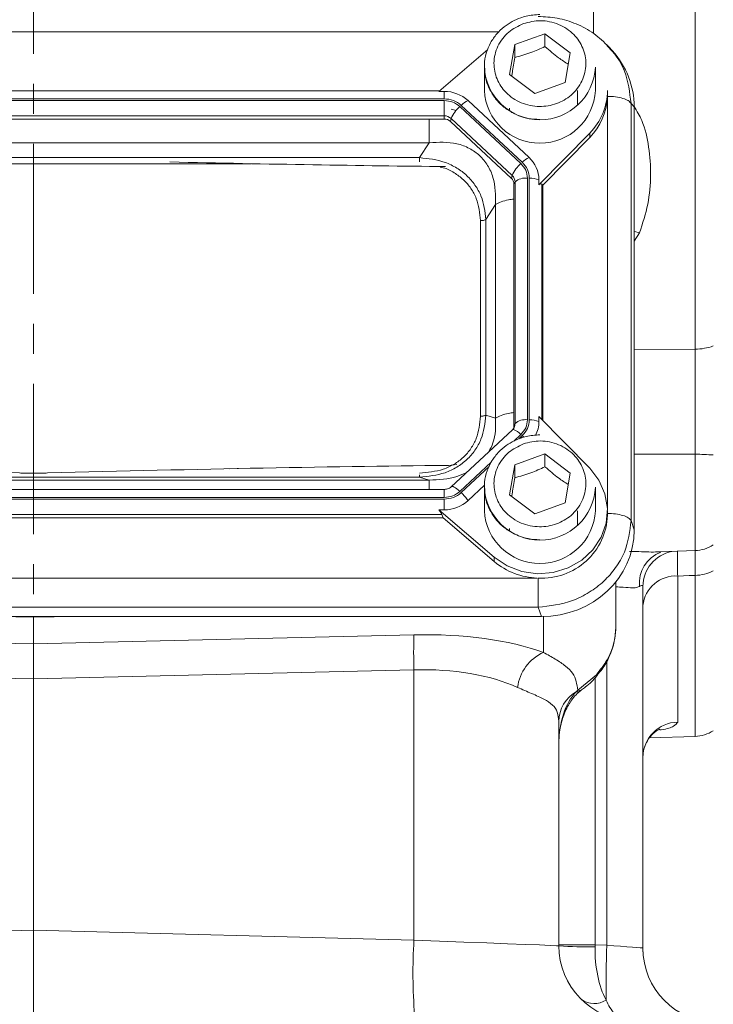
# Model space of a CAD drawing. Header units: inches. Extents: x 0.3 to 33.9, y 0.2 to 21.6.
# Tile 8 of 26: x 22.9 to 25.2, y 6.6 to 9.8. Entities that reach past the tile are written whole.
import ezdxf

# ---------------------------------------------------------------- set-up
doc = ezdxf.new("R2010")
doc.units = ezdxf.units.IN
doc.header["$MEASUREMENT"] = 0
doc.linetypes.add('CENTERX2', pattern=[0.8, 0.5, -0.1, 0.1, -0.1])
doc.layers.add('SLD-0', color=7, linetype='Continuous', lineweight=15)
doc.styles.add('SLDTEXTSTYLE0', font='TXT', dxfattribs={"width": 0.75})
doc.dimstyles.new('SLDDIMSTYLE0', dxfattribs={"dimtxt": 0.25, "dimasz": 0.13, "dimexe": 0, "dimexo": 0.0625, "dimgap": 0.0625, "dimtad": 0, "dimtih": 1, "dimtoh": 1, "dimrnd": 1e-09, "dimzin": 12, "dimdsep": 46, "dimtxsty": 'SLDTEXTSTYLE0', "dimsah": 1, "dimcen": 0.09, "dimadec": 0, "dimazin": 3, "dimtfac": 1, "dimtofl": 0, "dimtmove": 0, "dimatfit": 3, "dimfxl": 1, "dimfrac": 2, "dimtolj": 1, "dimtzin": 12, "dimarcsym": 0})

# ---------------------------------------------------------------- blocks, each defined once
blk = doc.blocks.new('_D_10')
at = {"layer": 'SLD-0'}
for p, q in [((23.0055, 13.5316), (31.06, 13.5316)), ((30.935, 13.5316), (30.935, 10.1526)), ((30.3636, 9.7786), (30.3128, 9.7786)), ((30.3128, 9.7786), (30.3128, 9.3817)), ((31.5065, 9.7786), (31.5573, 9.7786)), ((31.5573, 9.7786), (31.5573, 9.3817)), ((30.3128, 9.3817), (30.3636, 9.3817)), ((31.5573, 9.3817), (31.5065, 9.3817)), ((30.935, 5.952), (30.935, 9.3309)), ((26.5026, 5.952), (31.06, 5.952))]:
    blk.add_line(p, q, dxfattribs=at)
for points in [[(30.935, 13.5316), (30.915, 13.4016), (30.955, 13.4016)], [(30.935, 5.952), (30.955, 6.082), (30.915, 6.082)]]:
    blk.add_solid(points, dxfattribs=at)
at = {"layer": 'SLD-0', "char_height": 0.25, "attachment_point": 1, "style": 'SLDTEXTSTYLE0'}
for s, insert in [('7.58', (30.5102, 10.1516, -1.544)), ('192.52', (30.4271, 9.704, -1.544))]:
    blk.add_mtext(s, dxfattribs=dict(at, insert=insert))

msp = doc.modelspace()

# ---------------------------------------------------------------- linework, layer by layer
at = {"color": 7, "linetype": 'Continuous', "lineweight": 15}
for p, q in [((25.1597, 8.7387), (25.1597, 12.1645)), ((24.5586, 9.7538), (24.6594, 9.79)), ((24.6594, 9.79), (24.7434, 9.7265)), ((24.6594, 9.79), (24.6594, 9.747)), ((24.5417, 9.6542), (24.5586, 9.7538)), ((24.5586, 9.7108), (24.5586, 9.7538)), ((24.8708, 9.7453), (24.8658, 9.7511)), ((24.8833, 9.7338), (24.8719, 9.7463)), ((24.4692, 9.7374), (24.3059, 9.5977)), ((24.7434, 9.7265), (24.7265, 9.6269)), ((24.4575, 9.6789), (24.4575, 9.6008)), ((24.8275, 9.6008), (24.8275, 9.6789)), ((24.6256, 9.5908), (24.5417, 9.6542)), ((24.7265, 9.6269), (24.6256, 9.5908)), ((24.3086, 9.6), (21.6015, 9.6)), ((24.3059, 9.5977), (24.3238, 9.5977)), ((24.3238, 9.5977), (24.3238, 9.5731)), ((24.7675, 9.5516), (24.7675, 9.6008)), ((24.8675, 9.5865), (24.8675, 9.6008)), ((24.8675, 9.5812), (24.8675, 9.5865)), ((24.3238, 9.5731), (21.5863, 9.5731)), ((24.3238, 9.5674), (21.5863, 9.5674)), ((24.3238, 9.5163), (24.3238, 9.5674)), ((24.5793, 9.3574), (24.376, 9.5471)), ((24.5837, 9.3614), (24.3804, 9.5512)), ((24.6064, 9.3773), (24.4031, 9.567)), ((24.9461, 8.1676), (24.9461, 9.5575)), ((24.9565, 9.5461), (24.9461, 9.5575)), ((24.3238, 9.5163), (21.5863, 9.5163)), ((24.3238, 9.5057), (24.3238, 9.5163)), ((24.3632, 9.5335), (24.3474, 9.5386)), ((24.541, 9.5417), (24.5413, 9.5343)), ((24.9565, 8.1368), (24.9565, 9.5461)), ((24.3238, 9.5057), (21.5863, 9.5057)), ((24.3443, 9.4978), (24.3468, 9.5074)), ((24.5475, 9.308), (24.3443, 9.4978)), ((24.5501, 9.3176), (24.3468, 9.5074)), ((24.6393, 9.2865), (24.8084, 9.4589)), ((24.8084, 9.4589), (24.8084, 9.4445)), ((24.2736, 9.4267), (21.6365, 9.4267)), ((24.2416, 9.3769), (24.2736, 9.4267)), ((24.652, 9.2852), (24.8084, 9.4445)), ((24.2416, 9.3769), (21.6685, 9.3769)), ((24.5475, 9.308), (24.5501, 9.3176)), ((24.556, 9.2888), (24.5596, 9.2961)), ((24.556, 8.4837), (24.556, 9.2888)), ((24.5596, 8.491), (24.5596, 9.2961)), ((24.601, 8.5034), (24.601, 9.3086)), ((24.6071, 8.5034), (24.6071, 9.3086)), ((24.6393, 9.2865), (24.6393, 9.3032)), ((24.652, 9.2852), (24.6485, 9.2888)), ((24.652, 8.5017), (24.652, 9.2852)), ((24.4624, 9.1707), (24.4945, 9.2205)), ((24.4945, 8.509), (24.4945, 9.2205)), ((24.4442, 8.5153), (24.4442, 9.167)), ((24.4624, 8.519), (24.4624, 9.1707)), ((24.4624, 8.519), (24.4945, 8.509)), ((24.6393, 8.5147), (24.6393, 8.498)), ((24.8084, 8.3423), (24.6393, 8.5147)), ((24.5507, 8.4702), (24.3474, 8.2805)), ((24.5566, 8.4781), (24.5542, 8.471)), ((24.556, 8.4837), (24.5596, 8.491)), ((24.5565, 8.4779), (24.556, 8.477)), ((24.5586, 8.3535), (24.6594, 8.3896)), ((24.6594, 8.3896), (24.7434, 8.3261)), ((24.6594, 8.3896), (24.6594, 8.3466)), ((23.6382, 8.341), (23.6095, 8.3404)), ((24.3653, 8.3546), (24.338, 8.3516)), ((24.5417, 8.2539), (24.5586, 8.3535)), ((24.5586, 8.3105), (24.5586, 8.3535)), ((21.6365, 8.3028), (24.2736, 8.3028)), ((21.6685, 8.3128), (24.2416, 8.3128)), ((24.2736, 8.3028), (24.2416, 8.3128)), ((24.7434, 8.3261), (24.7265, 8.2266)), ((24.3238, 8.2715), (21.5863, 8.2715)), ((24.4031, 8.2342), (24.4578, 8.2852)), ((24.4575, 8.2785), (24.4575, 8.2004)), ((24.8275, 8.2004), (24.8275, 8.2785)), ((21.5863, 8.2446), (24.3238, 8.2446)), ((21.5863, 8.2389), (24.3238, 8.2389)), ((24.3238, 8.2389), (24.3238, 8.2035)), ((24.6256, 8.1904), (24.5417, 8.2539)), ((24.3059, 8.2035), (24.4905, 8.0455)), ((24.3238, 8.2035), (24.3059, 8.2035)), ((24.7265, 8.2266), (24.6256, 8.1904)), ((21.5902, 8.1772), (24.3199, 8.1772)), ((21.5941, 8.1878), (24.316, 8.1878)), ((24.316, 8.1878), (24.3199, 8.1772)), ((24.4905, 8.0312), (24.3199, 8.1772)), ((24.7675, 8.1512), (24.7675, 8.2004)), ((24.8675, 8.1861), (24.8675, 8.2004)), ((24.541, 8.1413), (24.5413, 8.134)), ((24.9461, 8.1676), (24.9565, 8.1368)), ((24.4905, 8.0455), (24.4905, 8.0312)), ((25.043, 8.0635), (25.1597, 8.0676)), ((21.2765, 7.9762), (24.6336, 7.9762)), ((25.1014, 7.9829), (25.1014, 7.4962)), ((24.8955, 7.9636), (24.8955, 7.9548)), ((24.8955, 7.8146), (24.8955, 7.9548)), ((24.9855, 7.9483), (24.9855, 6.7436)), ((21.2732, 7.879), (24.6369, 7.879)), ((24.6473, 7.8482), (24.6369, 7.879)), ((21.2628, 7.8482), (24.6473, 7.8482)), ((22.9555, 7.8454), (22.9555, 7.8482)), ((22.9555, 7.7565), (22.9555, 7.8454)), ((21.6881, 7.7869), (22.9555, 7.7565)), ((22.9555, 7.7565), (24.223, 7.7869)), ((22.9555, 7.7565), (22.9555, 7.6398)), ((22.9555, 7.6398), (21.6881, 7.6702)), ((24.223, 7.6702), (22.9555, 7.6398)), ((24.223, 6.7699), (24.223, 7.6702)), ((24.7689, 7.6024), (24.8305, 7.6539)), ((22.9555, 6.8031), (22.9555, 7.6398)), ((24.7636, 7.5972), (24.7689, 7.6024)), ((24.7055, 7.4986), (24.7055, 6.751)), ((25.007, 7.4432), (25.1597, 7.4486)), ((21.6881, 6.7699), (22.9555, 6.8031)), ((22.9555, 6.8031), (24.223, 6.7699)), ((22.9555, 6.8031), (22.9555, 6.5532)), ((24.7055, 6.7541), (24.8262, 6.7541)), ((24.8262, 6.7541), (24.8649, 6.7531))]:
    msp.add_line(p, q, dxfattribs=at)
at = {"color": 8, "linetype": 'Continuous', "lineweight": 15}
for p, q in [((24.8214, 11.2826), (24.8214, 9.7905)), ((24.5064, 9.7963), (21.3497, 9.7963)), ((24.8674, 8.2088), (24.8674, 9.5781)), ((23.6794, 9.3562), (22.2317, 9.3562)), ((24.6485, 8.5053), (24.6485, 9.2888)), ((24.9745, 9.1266), (24.9565, 9.0986)), ((24.9565, 8.7366), (25.1597, 8.7387)), ((24.5556, 8.4325), (24.5793, 8.4546)), ((24.5721, 8.4397), (24.5837, 8.4506)), ((25.1597, 8.3886), (24.9565, 8.3885)), ((25.1597, 8.0676), (25.1597, 8.3886)), ((24.376, 8.2648), (24.4807, 8.3625)), ((24.3804, 8.2608), (24.4737, 8.3479)), ((22.9134, 8.3261), (22.9977, 8.3261)), ((24.3238, 8.2446), (24.3238, 8.2715)), ((25.1597, 7.4486), (25.1597, 7.985)), ((22.9555, 7.8454), (22.8171, 7.8482)), ((23.094, 7.8482), (22.9555, 7.8454)), ((24.6543, 7.7285), (24.6543, 7.8482)), ((24.8649, 6.7531), (24.8649, 7.6995)), ((24.8262, 7.6445), (24.8262, 6.7541))]:
    msp.add_line(p, q, dxfattribs=at)
at = {"color": 8, "linetype": 'Continuous', "lineweight": 15, "flags": 128}
for points in [[(24.9745, 9.1266), (24.9574, 9.1308), (24.9565, 9.131)], [(24.5837, 8.4506), (24.5869, 8.4474), (24.5886, 8.4457)], [(24.3474, 8.2805), (24.3481, 8.281), (24.3503, 8.2813), (24.3533, 8.2807), (24.357, 8.2791), (24.3612, 8.2767), (24.3659, 8.2734), (24.3709, 8.2694), (24.376, 8.2648)], [(24.8305, 7.6539), (24.8327, 7.6515), (24.8328, 7.6511)], [(24.7689, 7.6024), (24.7757, 7.6014), (24.7807, 7.6031), (24.7807, 7.6031)]]:
    msp.add_lwpolyline(points, dxfattribs=at)
at = {"color": 7, "linetype": 'Continuous', "lineweight": 15, "flags": 128}
for points in [[(24.4905, 8.0455), (24.5333, 8.0168), (24.5821, 7.9981), (24.6342, 7.9905), (24.6868, 7.9945), (24.7369, 8.0097), (24.7819, 8.0355), (24.8192, 8.0703), (24.8468, 8.1123), (24.8631, 8.1591), (24.8674, 8.2082), (24.8593, 8.2568), (24.8393, 8.3024), (24.8084, 8.3423)], [(25.1597, 7.985), (25.1398, 7.9843), (25.1014, 7.9829)], [(24.223, 6.7699), (24.3076, 6.7666), (24.3892, 6.7634), (24.4655, 6.7604), (24.5343, 6.7577), (24.5935, 6.7554), (24.6414, 6.7535), (24.6767, 6.7521), (24.6983, 6.7512), (24.7055, 6.751)], [(24.8649, 6.7531), (24.8887, 6.7512), (24.9114, 6.7495), (24.9322, 6.7478), (24.9505, 6.7464), (24.9654, 6.7452), (24.9764, 6.7443), (24.9832, 6.7438), (24.9855, 6.7436)]]:
    msp.add_lwpolyline(points, dxfattribs=at)
at = {"color": 7, "linetype": 'Continuous', "lineweight": 15}
for centre, radius, start, end in [((24.6425, 9.6883), 0.1852, 182.8938, 357.1062), ((24.3244, 9.4814), 0.1163, 47.4102, 90.3067), ((24.6425, 9.6101), 0.1852, 182.8939, 357.1061), ((24.6657, 9.6016), 0.2019, 315.0049, 359.7672), ((24.4466, 9.4646), 0.1086, 130.5238, 156.7761), ((24.4332, 9.4997), 0.0737, 114.0491, 135.7254), ((24.6645, 9.5878), 0.2031, 315.13, 357.2497), ((24.3239, 9.4825), 0.0338, 47.41, 90.3069), ((24.3239, 9.4756), 0.0301, 47.4102, 90.3067), ((24.6499, 9.2748), 0.1086, 130.5236, 156.7762), ((24.6365, 9.3099), 0.0737, 114.0493, 135.7253), ((24.5378, 9.3025), 0.1014, 0.3769, 47.4752), ((24.5302, 9.2959), 0.0294, 0.377, 47.4751), ((24.5298, 9.2887), 0.0262, 0.3772, 47.4747), ((24.5939, 9.257), 0.052, 82.2096, 131.2631), ((24.6092, 9.2223), 0.0863, 69.6232, 91.405), ((25.1573, 8.928), 0.1893, 270.7383, 289.3569), ((24.5939, 8.4519), 0.052, 82.2096, 131.2631), ((24.6092, 8.4171), 0.0863, 69.6232, 91.405), ((24.54, 8.4982), 0.0993, 331.5122, 359.8972), ((24.5533, 8.4667), 0.00441, 78.6958, 126.6408), ((24.5304, 8.4837), 0.0256, 330.8807, 359.9094), ((25.1581, 7.6017), 0.7869, 85.4845, 89.8806), ((24.6425, 8.2879), 0.1852, 182.8938, 357.1062), ((24.2779, 8.1502), 0.1508, 33.8558, 47.1911), ((24.3244, 8.3198), 0.1163, 269.6933, 312.5898), ((24.6425, 8.2098), 0.1852, 182.8939, 357.1061), ((24.6495, 8.1939), 0.2182, 266.7037, 357.9341), ((25.1555, 8.1875), 0.12, 272, 302.5136), ((24.6412, 8.2096), 0.2335, 229.8036, 268.1235), ((25.095, 7.8731), 0.11, 86.6798, 174.0955), ((25.1564, 8.124), 0.139, 271.3786, 297.2488), ((25.953, 7.7286), 1.731, 178.0694, 181.9306), ((24.7167, 7.5921), 0.15, 114.5911, 172.4368), ((24.8207, 7.4972), 0.1152, 119.7201, 179.2745), ((25.1045, 7.3773), 0.1189, 91.5048, 179.541), ((25.1555, 7.5685), 0.12, 272, 302.5136), ((26.0166, 6.6606), 1.7969, 176.5122, 184.4877), ((24.9555, 6.751), 0.25, 180, 268.5), ((24.7967, 7.9279), 1.1805, 265.572, 271.428), ((30.0695, 6.6047), 5.2067, 178.3662, 180.3831), ((25.2355, 6.7436), 0.25, 180, 268.5), ((24.8235, 6.6321), 0.0736, 234.6846, 302.3156)]:
    msp.add_arc(centre, radius, start, end, dxfattribs=at)
at = {"color": 8, "linetype": 'Continuous', "lineweight": 15}
for centre, radius, start, end in [((24.5352, 8.4145), 0.0596, 42.2431, 71.4608), ((24.5308, 8.491), 0.0288, 332.9758, 359.9053), ((25.0844, 7.9584), 0.111, 110.743, 185.2598), ((25.1047, 7.9478), 0.1192, 100.7884, 179.7509), ((24.7678, 7.6092), 0.0127, 250.6585, 306.6893)]:
    msp.add_arc(centre, radius, start, end, dxfattribs=at)
at = {"color": 7, "linetype": 'Continuous', "lineweight": 15}
for centre, major_axis, ratio, start_param, end_param in [((24.6377, 9.5371), (0.313, 0.0656), 0.927683, 6.091166, 6.782759), ((22.3807, 9.503), (3.4384, -0.1121), 0.032567, 5.01757, 5.315642), ((24.6071, 9.2441), (0.0413, 0.0448), 0.170211, 6.275096, 6.798785), ((23.5304, 8.1957), (3.4384, -0.1121), 0.032567, 1.739821, 2.177444), ((22.3807, 8.1957), (3.4384, 0.1121), 0.032567, 0.964148, 1.401772), ((24.2708, 8.2238), (0.0452, -0.0412), 0.184584, 0.341071, 0.86476), ((24.6377, 8.1458), (0.313, -0.0656), 0.927683, 4.934566, 6.475204), ((24.2012, 7.5463), (0.6249, 0.0274), 0.383235, 0.743044, 1.519084), ((24.2055, 7.4297), (0.4998, 0.0303), 0.478472, 0.730819, 1.506859), ((24.8305, 7.4245), (0, 0.2045), 0.611254, 0.565139, 1.570796), ((24.9555, 6.751), (0.0065, 0.2499), 0.517444, 1.596976, 2.39489), ((24.8305, 6.7542), (0.0033, 0.25), 0.017441, 1.571481, 1.596748)]:
    msp.add_ellipse(centre, major_axis=major_axis, ratio=ratio, start_param=start_param, end_param=end_param, dxfattribs=at)
for points, knots in [([(24.6425, 9.8538), (24.627, 9.8527), (24.6051, 9.8513), (24.5744, 9.842), (24.5494, 9.831), (24.5222, 9.813), (24.4975, 9.7893), (24.4768, 9.7596), (24.4629, 9.7247), (24.4564, 9.6953), (24.4582, 9.6784), (24.4587, 9.6745)], [0, 0, 0, 0, 0.158821, 0.222625, 0.328628, 0.439297, 0.55886, 0.68521, 0.818163, 0.958219, 1, 1, 1, 1]), ([(24.8721, 9.746), (24.856, 9.7616), (24.824, 9.7925), (24.7646, 9.8242), (24.7015, 9.844), (24.6582, 9.8463), (24.6369, 9.8475)], [0, 0, 0, 0, 0.256761, 0.510731, 0.759485, 1, 1, 1, 1]), ([(24.5877, 9.8237), (24.6064, 9.8284), (24.6352, 9.8356), (24.6753, 9.8308), (24.7052, 9.8218), (24.7325, 9.8071), (24.7626, 9.7822), (24.7888, 9.7428), (24.7976, 9.6971), (24.7931, 9.6599), (24.7833, 9.6319), (24.7676, 9.6064), (24.7409, 9.5783), (24.6987, 9.5538), (24.6497, 9.5456), (24.6098, 9.5498), (24.5799, 9.559), (24.5525, 9.5736), (24.5225, 9.5985), (24.4963, 9.638), (24.4875, 9.6837), (24.492, 9.7209), (24.5018, 9.7489), (24.5175, 9.7743), (24.544, 9.8029), (24.5705, 9.8155), (24.5877, 9.8237)], [0, 0, 0, 0, 0.059864, 0.09209, 0.125, 0.15791, 0.190136, 0.25, 0.309864, 0.34209, 0.375, 0.40791, 0.440136, 0.5, 0.559864, 0.59209, 0.625, 0.65791, 0.690136, 0.75, 0.809864, 0.84209, 0.875, 0.90791, 0.940136, 1, 1, 1, 1]), ([(24.5586, 9.7108), (24.5766, 9.7157), (24.6103, 9.7249), (24.6438, 9.7399), (24.6594, 9.747)], [0, 0, 0, 0, 0.534747, 1, 1, 1, 1]), ([(24.6594, 9.747), (24.6744, 9.734), (24.7003, 9.7117), (24.726, 9.695), (24.7368, 9.688)], [0, 0, 0, 0, 0.580035, 1, 1, 1, 1]), ([(24.5485, 9.6491), (24.5493, 9.6532), (24.5526, 9.6717), (24.556, 9.6937), (24.5586, 9.7108)], [0, 0, 0, 0, 0.221925, 1, 1, 1, 1]), ([(24.4587, 9.6745), (24.459, 9.6645), (24.4599, 9.6412), (24.4727, 9.6064), (24.4937, 9.5726), (24.5211, 9.5453), (24.55, 9.5264), (24.5777, 9.5145), (24.6076, 9.506), (24.6295, 9.5048), (24.6425, 9.5041)], [0, 0, 0, 0, 0.110311, 0.256614, 0.40149, 0.542656, 0.672511, 0.768946, 0.862979, 1, 1, 1, 1]), ([(24.9461, 9.5575), (24.9436, 9.5607), (24.9385, 9.5672), (24.9198, 9.5749), (24.8954, 9.5802), (24.8768, 9.5809), (24.8675, 9.5812)], [0, 0, 0, 0, 0.25, 0.499999, 0.75, 1, 1, 1, 1]), ([(24.3238, 9.5731), (24.3344, 9.5721), (24.3556, 9.57), (24.3721, 9.5575), (24.3804, 9.5512)], [0, 0, 0, 0, 0.5, 1, 1, 1, 1]), ([(24.3238, 9.5674), (24.3335, 9.5664), (24.3531, 9.5645), (24.3684, 9.5529), (24.376, 9.5471)], [0, 0, 0, 0, 0.5, 1, 1, 1, 1]), ([(24.4945, 9.2205), (24.4946, 9.2514), (24.4947, 9.2973), (24.4702, 9.3515), (24.4433, 9.3848), (24.4081, 9.4095), (24.3517, 9.4308), (24.3051, 9.4283), (24.2736, 9.4267)], [0, 0, 0, 0, 0.257397, 0.381602, 0.5, 0.618394, 0.742603, 1, 1, 1, 1]), ([(24.4624, 9.1707), (24.4593, 9.1975), (24.4547, 9.238), (24.4276, 9.2861), (24.4003, 9.3179), (24.3662, 9.3434), (24.3143, 9.369), (24.2706, 9.3738), (24.2416, 9.3769)], [0, 0, 0, 0, 0.248978, 0.376059, 0.5, 0.623945, 0.751023, 1, 1, 1, 1]), ([(24.5793, 9.3574), (24.5855, 9.3502), (24.598, 9.336), (24.6, 9.3177), (24.601, 9.3086)], [0, 0, 0, 0, 0.499999, 1, 1, 1, 1]), ([(24.5837, 9.3614), (24.5904, 9.3537), (24.6038, 9.3382), (24.606, 9.3185), (24.6071, 9.3086)], [0, 0, 0, 0, 0.5, 1, 1, 1, 1]), ([(24.4442, 9.167), (24.4461, 9.167), (24.4497, 9.1671), (24.4548, 9.1679), (24.4593, 9.1691), (24.4614, 9.1702), (24.4624, 9.1707)], [0, 0, 0, 0, 0.249999, 0.5, 0.750003, 1, 1, 1, 1]), ([(25.1597, 8.3886), (25.1598, 8.4187), (25.16, 8.4801), (25.1601, 8.5711), (25.16, 8.6597), (25.1598, 8.7121), (25.1597, 8.7387)], [0, 0, 0, 0, 0.2457242, 0.5000018, 0.7457238, 1, 1, 1, 1]), ([(24.2416, 8.3128), (24.2706, 8.3155), (24.3143, 8.3194), (24.3662, 8.3444), (24.4003, 8.3699), (24.4276, 8.4017), (24.4547, 8.4504), (24.4593, 8.4917), (24.4624, 8.519)], [0, 0, 0, 0, 0.248977, 0.376059, 0.5, 0.623945, 0.751023, 1, 1, 1, 1]), ([(24.2416, 8.3261), (24.2685, 8.3283), (24.309, 8.3317), (24.3573, 8.3545), (24.3887, 8.3779), (24.4138, 8.4072), (24.4382, 8.4523), (24.4418, 8.4901), (24.4442, 8.5153)], [0, 0, 0, 0, 0.250062, 0.376147, 0.5, 0.62379, 0.749938, 1, 1, 1, 1]), ([(24.4442, 8.5153), (24.4461, 8.5153), (24.4497, 8.5154), (24.4548, 8.5162), (24.4593, 8.5174), (24.4614, 8.5185), (24.4624, 8.519)], [0, 0, 0, 0, 0.249999, 0.5, 0.750003, 1, 1, 1, 1]), ([(24.472, 8.3968), (24.4772, 8.4066), (24.4961, 8.4422), (24.4952, 8.481), (24.4945, 8.509)], [0, 0, 0, 0, 0.276862, 1, 1, 1, 1]), ([(24.601, 8.5034), (24.6, 8.4943), (24.598, 8.476), (24.5855, 8.4617), (24.5793, 8.4546)], [0, 0, 0, 0, 0.5000007, 1, 1, 1, 1]), ([(24.6071, 8.5034), (24.606, 8.4935), (24.6038, 8.4737), (24.5904, 8.4583), (24.5837, 8.4506)], [0, 0, 0, 0, 0.500001, 1, 1, 1, 1]), ([(24.6425, 8.4534), (24.627, 8.4524), (24.6051, 8.4509), (24.5744, 8.4416), (24.5494, 8.4306), (24.5222, 8.4127), (24.4975, 8.3889), (24.4768, 8.3592), (24.4629, 8.3243), (24.4564, 8.2949), (24.4582, 8.278), (24.4587, 8.2741)], [0, 0, 0, 0, 0.158821, 0.222625, 0.328629, 0.439297, 0.558859, 0.68521, 0.818163, 0.958219, 1, 1, 1, 1]), ([(24.5877, 8.4234), (24.6064, 8.428), (24.6352, 8.4352), (24.6753, 8.4305), (24.7052, 8.4215), (24.7325, 8.4067), (24.7626, 8.3819), (24.7888, 8.3424), (24.7976, 8.2967), (24.7931, 8.2595), (24.7833, 8.2315), (24.7676, 8.206), (24.7409, 8.178), (24.6987, 8.1534), (24.6497, 8.1453), (24.6098, 8.1495), (24.5799, 8.1586), (24.5525, 8.1733), (24.5225, 8.1981), (24.4963, 8.2376), (24.4875, 8.2833), (24.492, 8.3205), (24.5018, 8.3485), (24.5175, 8.3739), (24.544, 8.4025), (24.5705, 8.4151), (24.5877, 8.4234)], [0, 0, 0, 0, 0.059864, 0.09209, 0.125, 0.15791, 0.190136, 0.25, 0.309864, 0.34209, 0.375, 0.40791, 0.440136, 0.5, 0.559864, 0.59209, 0.625, 0.65791, 0.690136, 0.75, 0.809864, 0.84209, 0.875, 0.90791, 0.940136, 1, 1, 1, 1]), ([(24.5586, 8.3105), (24.5766, 8.3154), (24.6103, 8.3245), (24.6438, 8.3396), (24.6594, 8.3466)], [0, 0, 0, 0, 0.534747, 1, 1, 1, 1]), ([(24.6594, 8.3466), (24.6744, 8.3336), (24.7003, 8.3113), (24.726, 8.2946), (24.7368, 8.2876)], [0, 0, 0, 0, 0.580034, 1, 1, 1, 1]), ([(24.2736, 8.3028), (24.3054, 8.3038), (24.3492, 8.3051), (24.3884, 8.3237), (24.3992, 8.3289)], [0, 0, 0, 0, 0.72314, 1, 1, 1, 1]), ([(24.5485, 8.2487), (24.5493, 8.2528), (24.5526, 8.2714), (24.556, 8.2933), (24.5586, 8.3105)], [0, 0, 0, 0, 0.221927, 1, 1, 1, 1]), ([(24.3473, 8.2805), (24.3471, 8.2803), (24.3457, 8.2785), (24.3415, 8.276), (24.3351, 8.2731), (24.329, 8.2717), (24.3251, 8.2716), (24.3238, 8.2715)], [0, 0, 0, 0, 0.032119, 0.319528, 0.567072, 0.852743, 1, 1, 1, 1]), ([(24.4587, 8.2741), (24.459, 8.2641), (24.4599, 8.2408), (24.4727, 8.2061), (24.4937, 8.1723), (24.5211, 8.1449), (24.55, 8.1261), (24.5777, 8.1142), (24.6076, 8.1057), (24.6295, 8.1044), (24.6425, 8.1037)], [0, 0, 0, 0, 0.110311, 0.256614, 0.40149, 0.542656, 0.672511, 0.768946, 0.862979, 1, 1, 1, 1]), ([(24.376, 8.2648), (24.3684, 8.259), (24.3531, 8.2474), (24.3335, 8.2455), (24.3238, 8.2446)], [0, 0, 0, 0, 0.5000001, 1, 1, 1, 1]), ([(24.3804, 8.2608), (24.3721, 8.2545), (24.3556, 8.2419), (24.3344, 8.2399), (24.3238, 8.2389)], [0, 0, 0, 0, 0.5, 1, 1, 1, 1]), ([(24.8675, 8.1913), (24.8768, 8.191), (24.8954, 8.1903), (24.9198, 8.185), (24.9385, 8.1773), (24.9436, 8.1709), (24.9461, 8.1676)], [0, 0, 0, 0, 0.2499997, 0.5000005, 0.7500001, 1, 1, 1, 1]), ([(24.6369, 7.879), (24.6759, 7.8835), (24.736, 7.8906), (24.8078, 7.9273), (24.8567, 7.9644), (24.8963, 8.01), (24.9351, 8.0765), (24.9418, 8.1318), (24.9461, 8.1676)], [0, 0, 0, 0, 0.240419, 0.371173, 0.5, 0.62883, 0.759582, 1, 1, 1, 1]), ([(25.1011, 8.067), (25.1011, 8.0611), (25.101, 8.0491), (25.1012, 8.0172), (25.1013, 7.9916), (25.1014, 7.9829)], [0, 0, 0, 0, 0.390152, 0.793824, 1, 1, 1, 1]), ([(24.6369, 7.879), (24.6369, 7.8846), (24.6369, 7.8958), (24.6369, 7.921), (24.6369, 7.949), (24.6369, 7.9671), (24.6369, 7.9761)], [0, 0, 0, 0, 0.25, 0.5, 0.75, 1, 1, 1, 1]), ([(24.9855, 7.9483), (24.9853, 7.9497), (24.9846, 7.9531), (24.9797, 7.9516), (24.975, 7.9488), (24.9739, 7.9482)], [0, 0, 0, 0, 0.344923, 0.848485, 1, 1, 1, 1]), ([(24.8305, 7.6539), (24.8434, 7.6702), (24.8724, 7.7067), (24.8926, 7.7635), (24.8948, 7.8013), (24.8955, 7.8146)], [0, 0, 0, 0, 0.342388, 0.768147, 1, 1, 1, 1]), ([(24.8321, 7.6518), (24.8381, 7.6586), (24.855, 7.6777), (24.8756, 7.7158), (24.8926, 7.764), (24.8944, 7.7984), (24.8953, 7.8152)], [0, 0, 0, 0, 0.150999, 0.421267, 0.71677, 1, 1, 1, 1]), ([(24.6543, 7.7285), (24.6679, 7.7208), (24.6969, 7.7046), (24.7291, 7.6831), (24.7608, 7.6528), (24.7657, 7.6223), (24.7689, 7.6024)], [0, 0, 0, 0, 0.18345, 0.390895, 0.601313, 1, 1, 1, 1]), ([(24.7805, 7.6033), (24.785, 7.6066), (24.8035, 7.6202), (24.822, 7.6362), (24.8326, 7.6509), (24.8329, 7.6513)], [0, 0, 0, 0, 0.2374513, 0.9792871, 1, 1, 1, 1]), ([(24.7055, 7.4986), (24.7046, 7.5092), (24.7027, 7.5305), (24.6861, 7.5541), (24.6575, 7.5733), (24.618, 7.5901), (24.5842, 7.6048), (24.568, 7.6119)], [0, 0, 0, 0, 0.1937883, 0.3927758, 0.5971161, 0.8065699, 1, 1, 1, 1]), ([(24.7055, 7.4245), (24.7058, 7.4327), (24.7064, 7.4588), (24.7143, 7.5011), (24.7324, 7.5465), (24.7535, 7.5789), (24.7698, 7.5939), (24.7754, 7.599)], [0, 0, 0, 0, 0.1273893, 0.4083569, 0.6650332, 0.8851367, 1, 1, 1, 1]), ([(24.7733, 7.5972), (24.7751, 7.5989), (24.7774, 7.6009), (24.7801, 7.6025), (24.7806, 7.6028)], [0, 0, 0, 0, 0.806609, 1, 1, 1, 1]), ([(24.9858, 7.379), (24.9857, 7.3796), (24.9841, 7.3916), (24.9903, 7.4139), (25.0029, 7.4401), (25.0188, 7.4581), (25.0325, 7.4685), (25.0415, 7.4729), (25.0417, 7.473), (25.0417, 7.473)], [0, 0, 0, 0, 0.011451, 0.239736, 0.433067, 0.60384, 0.75586, 0.897691, 1, 1, 1, 1]), ([(24.9855, 6.7436), (24.9857, 6.7354), (24.9858, 6.7272), (24.9858, 6.732), (24.9858, 6.732)], [0, 0, 0, 0, 0.999969, 1, 1, 1, 1]), ([(24.949, 6.501), (24.9489, 6.501), (24.9487, 6.5011), (24.9485, 6.5011), (24.9483, 6.5011), (24.9479, 6.5011), (24.947, 6.5011), (24.9455, 6.5012), (24.9428, 6.5014), (24.9379, 6.5019), (24.9291, 6.5035), (24.9132, 6.5084), (24.9001, 6.5166), (24.8802, 6.5347), (24.8712, 6.5529), (24.8629, 6.5698)], [0, 0, 0, 0, 0.003258, 0.003894, 0.004855, 0.008644, 0.015399, 0.027447, 0.048985, 0.087646, 0.157705, 0.287617, 0.542707, 0.57375, 1, 1, 1, 1])]:
    msp.add_open_spline(points, degree=3, knots=knots, dxfattribs=at)
at = {"color": 8, "linetype": 'Continuous', "lineweight": 15}
for points, knots in [([(24.9461, 9.5575), (24.9416, 9.5943), (24.9346, 9.651), (24.9011, 9.7127), (24.879, 9.7365), (24.8708, 9.7453)], [0, 0, 0, 0, 0.5354978, 0.8267352, 1, 1, 1, 1]), ([(24.957, 9.5472), (24.9658, 9.532), (24.9903, 9.4898), (25.0065, 9.4112), (25.0141, 9.3175), (25.0049, 9.2205), (24.9847, 9.1581), (24.9745, 9.1266)], [0, 0, 0, 0, 0.1171981, 0.3252206, 0.5396888, 0.7667575, 1, 1, 1, 1]), ([(24.2736, 9.4267), (24.2736, 9.4353), (24.2736, 9.4526), (24.2736, 9.4804), (24.2736, 9.4983), (24.2736, 9.5057)], [0, 0, 0, 0, 0.368964, 0.737928, 1, 1, 1, 1]), ([(24.2416, 9.3625), (24.2416, 9.364), (24.2416, 9.3673), (24.2416, 9.3724), (24.2416, 9.3754), (24.2416, 9.3769)], [0, 0, 0, 0, 0.289896, 0.644948, 1, 1, 1, 1]), ([(24.4442, 9.167), (24.4418, 9.1921), (24.4382, 9.23), (24.4138, 9.275), (24.3887, 9.3045), (24.3571, 9.3271), (24.3306, 9.3422), (24.3139, 9.3445), (24.3105, 9.345)], [0, 0, 0, 0, 0.319941, 0.481261, 0.639724, 0.798107, 0.959508, 1, 1, 1, 1]), ([(24.4945, 9.2205), (24.5004, 9.2236), (24.5123, 9.2298), (24.5342, 9.236), (24.55, 9.2381), (24.556, 9.2389)], [0, 0, 0, 0, 0.383143, 0.766285, 1, 1, 1, 1]), ([(24.4945, 8.509), (24.5004, 8.5121), (24.5123, 8.5182), (24.5342, 8.5245), (24.55, 8.5266), (24.556, 8.5274)], [0, 0, 0, 0, 0.383143, 0.766285, 1, 1, 1, 1]), ([(24.2416, 8.3128), (24.2416, 8.3133), (24.2416, 8.3141), (24.2416, 8.3169), (24.2416, 8.3194), (24.2416, 8.3205)], [0, 0, 0, 0, 0.3550459, 0.7101015, 1, 1, 1, 1]), ([(24.2736, 8.2715), (24.2736, 8.2736), (24.2736, 8.2834), (24.2736, 8.2953), (24.2736, 8.3003), (24.2736, 8.3028)], [0, 0, 0, 0, 0.1169131, 0.5584576, 1, 1, 1, 1]), ([(25.1597, 7.985), (25.1598, 8.001), (25.16, 8.0335), (25.16, 8.0617), (25.16, 8.0752), (25.1599, 8.0729), (25.1599, 8.0724)], [0, 0, 0, 0, 0.298226, 0.606832, 0.905056, 1, 1, 1, 1]), ([(24.9412, 8.0644), (24.9517, 8.0644), (24.9851, 8.0643), (25.0215, 8.0619), (25.0402, 8.0638), (25.043, 8.064)], [0, 0, 0, 0, 0.279125, 0.894362, 1, 1, 1, 1]), ([(24.9739, 7.9482), (24.9681, 7.946), (24.9615, 7.9436), (24.9434, 7.9433), (24.925, 7.9455), (24.9038, 7.9464), (24.8955, 7.9467)], [0, 0, 0, 0, 0.34001, 0.380694, 0.758306, 1, 1, 1, 1]), ([(25.1014, 7.4962), (25.0982, 7.4914), (25.0919, 7.4819), (25.0659, 7.4734), (25.0434, 7.4703), (25.0419, 7.4701)], [0, 0, 0, 0, 0.480231, 0.96466, 1, 1, 1, 1])]:
    msp.add_open_spline(points, degree=3, knots=knots, dxfattribs=at)
at = {"layer": 'SLD-0', "linetype": 'CENTERX2', "lineweight": 0}
msp.add_line((22.9555, 17.4229), (22.9555, 3.5928), dxfattribs=at)

# ---------------------------------------------------------------- dimensions: what is measured, and where the dimension line sits
at = {"layer": 'SLD-0'}
dim = msp.add_linear_dim(base=(30.935, 13.5316), p1=(26.4526, 5.952), p2=(22.9555, 13.5316), angle=90, dimstyle='SLDDIMSTYLE0', dxfattribs=at)
dim.commit()
dim.dimension.update_dxf_attribs({"geometry": '_D_10', "text_midpoint": (30.935, 9.7418), "dimtype": 160})

doc.saveas('drawing.dxf')
